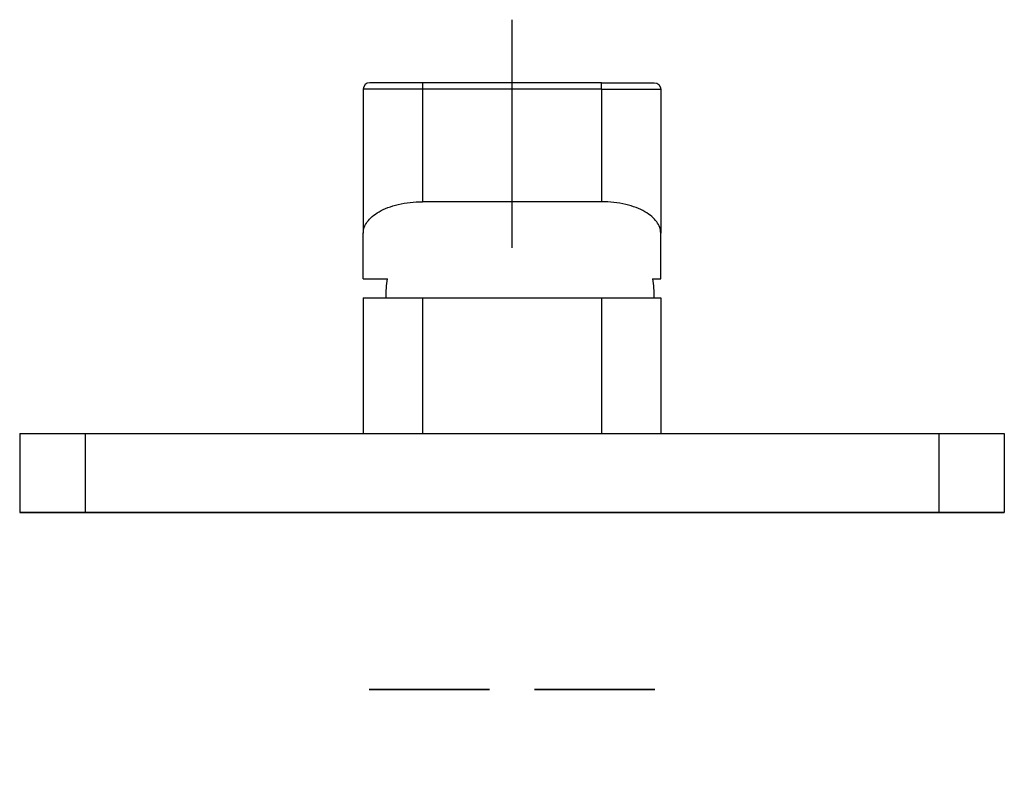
# Model space of a CAD drawing. Header units: millimetres. Extents: x -75 to 75, y -42 to 75.
import ezdxf

# ---------------------------------------------------------------- set-up
doc = ezdxf.new("R2010")
doc.units = ezdxf.units.MM
for name, color, linetype, true_color in [('Default', 7, 'Continuous', 0x000000), ('Make2D$Visible$Curves', 7, 'Continuous', 0x000000), ('Make2D$Visible$Tangents', 7, 'Continuous', 0x000000)]:
    doc.layers.add(name, color=color, linetype=linetype, true_color=true_color)

msp = doc.modelspace()

# ---------------------------------------------------------------- linework, layer by layer
at = {"layer": 'Default', "extrusion": (1, 0, 0)}
msp.add_lwpolyline([(75.07, -81.22), (75.07, -26.74, 0.414214), (65.07, -16.74), (40.33, -16.74)], format="xyb", dxfattribs=at)
at = {"layer": 'Default', "extrusion": (0, 1, 0)}
for points in [[(22.12, -16.74), (-22.12, -16.74), (-22.12, 27.5), (22.12, 27.5)], [(75, -70), (-75, -70), (-75, 80), (75, 80)], [(22.12, -17.75), (-22.12, -17.75), (-22.12, 27.5), (22.12, 27.5)]]:
    msp.add_lwpolyline(points, close=True, dxfattribs=at)
for points in [[(9, 14), (10, 14, -1), (10, -4), (-10, -4, -1), (-10, 14), (-9, 14, -1)], [(9, 14), (23, 14, -1), (23, -4), (-23, -4, -1), (-23, 14), (-9, 14, -1)], [(-11.89, 28.54, -1), (11.89, 28.54), (11.89, 17.05), (23.08, 17.05, -0.838959), (27.21, -6.32), (27.21, -29.2, -0.414214), (15.21, -41.2), (-15.21, -41.2, -0.414214), (-27.21, -29.2), (-27.21, -6.32, -0.838959), (-23.08, 17.05), (-11.89, 17.05)], [(-32.14, -35.89, -0.414214), (-38.14, -29.89), (-38.14, 36.4, -0.414214), (-32.14, 42.4), (32.14, 42.4, -0.414214), (38.14, 36.4), (38.14, -29.89, -0.414214), (32.14, -35.89), (27.02, -35.89), (27.02, -42.08, -0.414214), (21.02, -48.08), (-21.02, -48.08, -0.414214), (-27.02, -42.08), (-27.02, -35.89)]]:
    msp.add_lwpolyline(points, format="xyb", close=True, dxfattribs=at)
at = {"layer": 'Default', "extrusion": (0, -1, 0)}
msp.add_circle((-12.59, -26.52, 27), 9.15, dxfattribs=at)
at = {"layer": 'Default', "extrusion": (0, 1, 0)}
msp.add_circle((-12.59, -26.52, -27), 9.15, dxfattribs=at)
at = {"layer": 'Make2D$Visible$Curves', "color": 18, "lineweight": -3, "true_color": 0x000000}
for p, q in [((-13.65, 65.47), (-21.65, 65.47)), ((13.65, 65.47), (-13.65, 65.47)), ((13.65, 65.47), (21.65, 65.47)), ((-22.65, 64.47), (-22.65, 42.55)), ((22.65, 64.47), (22.65, 42.55)), ((13.65, 47.34), (-13.65, 47.34)), ((-22.65, 35.58), (-22.65, 42.55)), ((22.65, 35.58), (22.65, 42.55)), ((-22.65, 35.58), (-18.99, 35.58)), ((21.42, 35.58), (22.65, 35.58)), ((-22.65, 32.7), (-22.65, 12)), ((-22.65, 32.7), (-13.65, 32.7)), ((-13.65, 32.7), (13.65, 32.7)), ((13.65, 32.7), (22.65, 32.7)), ((22.65, 32.7), (22.65, 12)), ((-75, 12), (-75, 0)), ((-75, 12), (-65, 12)), ((-65, 12), (65, 12)), ((65, 12), (75, 12)), ((75, 12), (75, 0)), ((-75, 0), (-65, 0)), ((-65, 0), (65, 0)), ((65, 0), (75, 0))]:
    msp.add_line(p, q, dxfattribs=at)
msp.add_arc((-21.65, 64.47), 1, 90, 180, dxfattribs=at)
at = {"layer": 'Make2D$Visible$Curves', "color": 18, "lineweight": -3, "true_color": 0x000000, "extrusion": (0, 0, -1)}
for centre, radius, start, end in [((-21.65, 64.47), 1, 90, 180), ((-1.22, 32.7), 20.41, 0, 8.1196), ((-1.22, 32.7), 20.41, 171.8813, 180)]:
    msp.add_arc(centre, radius, start, end, dxfattribs=at)
at = {"layer": 'Make2D$Visible$Curves', "color": 18, "lineweight": -3, "true_color": 0x000000}
for points in [[(-22.65, 42.55), (-22.65, 42.84), (-22.6, 43.13), (-22.4, 43.71), (-22.25, 44), (-21.64, 44.83), (-21.04, 45.36), (-19.44, 46.27), (-18.45, 46.66), (-16.18, 47.2), (-14.93, 47.34), (-13.65, 47.34)], [(22.65, 42.55), (22.65, 42.84), (22.6, 43.13), (22.4, 43.71), (22.25, 44), (21.64, 44.83), (21.04, 45.36), (19.44, 46.27), (18.45, 46.66), (16.18, 47.2), (14.93, 47.34), (13.65, 47.34)]]:
    msp.add_open_spline(points, degree=3, knots=[0, 0, 0, 0, 1.881857, 1.881857, 3.763779, 3.763779, 7.53199, 7.53199, 11.348819, 11.348819, 15.180079, 15.180079, 15.180079, 15.180079], dxfattribs=at)
at = {"layer": 'Make2D$Visible$Tangents', "color": 18, "lineweight": -3, "true_color": 0x000000}
for p, q in [((-13.65, 65.47), (-13.65, 64.47)), ((13.65, 64.47), (13.65, 65.47)), ((-13.65, 64.47), (-22.65, 64.47)), ((13.65, 64.47), (-13.65, 64.47)), ((-13.65, 64.47), (-13.65, 47.34)), ((13.65, 64.47), (22.65, 64.47)), ((13.65, 64.47), (13.65, 47.34)), ((-13.65, 32.7), (-13.65, 12)), ((13.65, 32.7), (13.65, 12)), ((-65, 12), (-65, 0)), ((65, 12), (65, 0))]:
    msp.add_line(p, q, dxfattribs=at)

doc.saveas('drawing.dxf')
